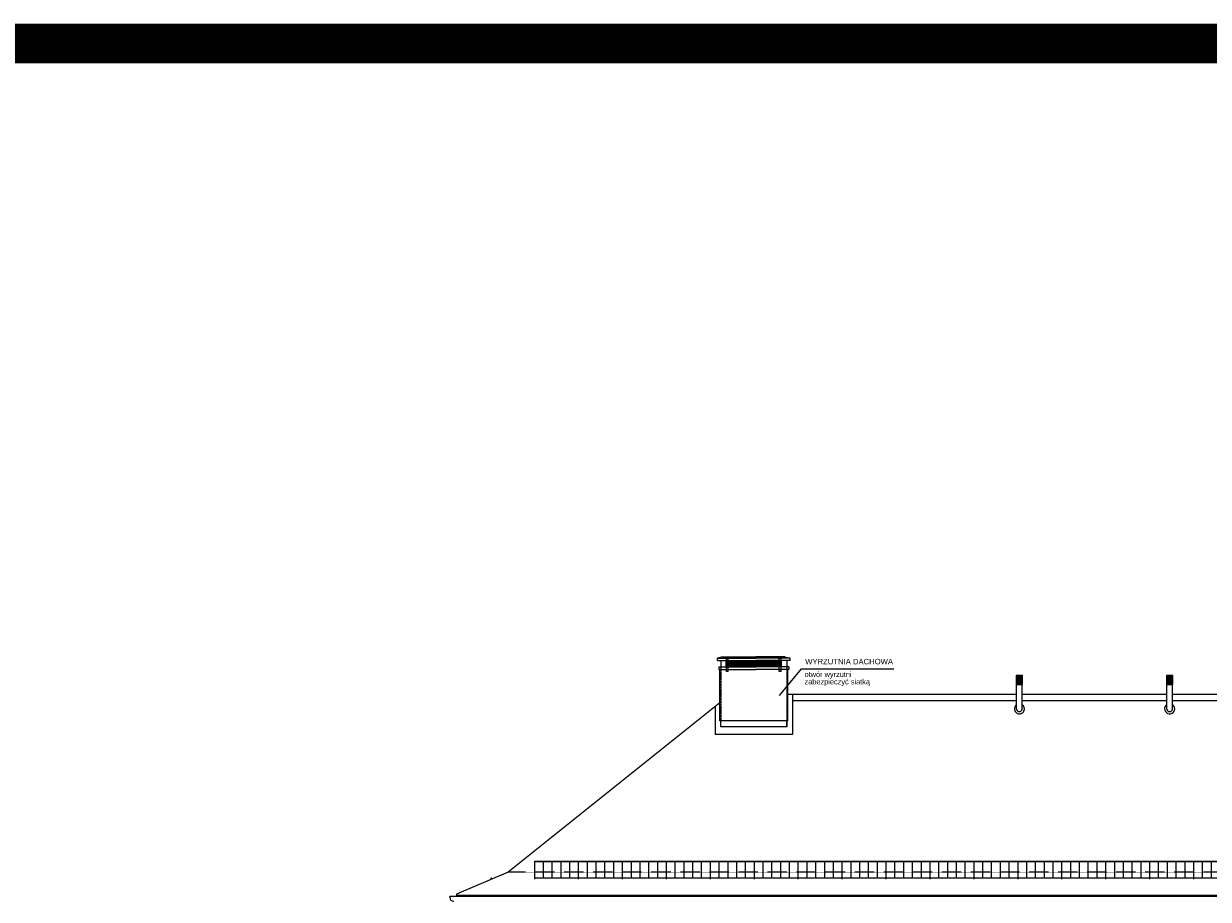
# Model space of a CAD drawing. Header units: inches. Extents: x -281236 to -70395, y 38777 to 102341.
# Tile 232 of 244: x -93089 to -90393, y 48728 to 50721. Entities that reach past the tile are written whole.
import ezdxf

# ---------------------------------------------------------------- set-up
doc = ezdxf.new("R2010")
doc.units = ezdxf.units.IN
doc.header["$MEASUREMENT"] = 0
doc.linetypes.add('DASHED', pattern=[0.75, 0.5, -0.25])
doc.linetypes.add('HIDDEN', pattern=[0.375, 0.25, -0.125])
doc.layers.get('0').update_dxf_attribs({"color": 101})
for name, color, linetype in [('Fas--widok-glowna', 7, 'Continuous'), ('Fas-okno-widok', 8, 'Continuous'), ('Ins-kan', 54, 'Continuous'), ('L_CIENKA', 8, 'Continuous'), ('Opis-spadki', 61, 'Continuous'), ('PRZERYWANA', 8, 'HIDDEN'), ('Sc-cegla pelna-hatch', 8, 'Continuous'), ('Sch-opis', 51, 'Continuous')]:
    doc.layers.add(name, color=color, linetype=linetype)
doc.styles.add('arial', font='ARIAL.TTF', dxfattribs={"width": 0.75})
doc.styles.add('TYTUL2', font='ARIAL.TTF')

# ---------------------------------------------------------------- blocks, each defined once
blk = doc.blocks.new('płotekśśśś')
at = {"layer": 'L_CIENKA'}
for p, q in [((0, 0), (200, 0)), ((0, 0), (0, -41.1)), ((200, 0), (200, -41.1)), ((0, -0.8), (200, -0.8)), ((0, -20.8), (0, -22.6)), ((20, -0.8), (20, -37.6)), ((40, -0.8), (40, -37.6)), ((60, -0.8), (60, -37.6)), ((80, -0.8), (80, -37.6)), ((100, -0.8), (100, -41.1)), ((120, -0.8), (120, -37.6)), ((140, -0.8), (140, -37.6)), ((160, -0.8), (160, -37.6)), ((180, -0.8), (180, -37.6)), ((0, -37.6), (200, -37.6))]:
    blk.add_line(p, q, dxfattribs=at)

msp = doc.modelspace()

# ---------------------------------------------------------------- hatches: boundary and pattern name
at = {"layer": 'Fas-okno-widok'}
h = msp.add_hatch(dxfattribs=at)
h.set_pattern_fill('ANSI32', color=256, scale=0.2, angle=45, style=0)
h.set_pattern_definition([(90, (289825.6957, 102366.2265), (-1.905, 3e-16), []), (90, (289826.3307, 102366.8615), (-1.905, 3e-16), [])])
h.paths.add_polyline_path([(-90815.91, 49237.11), (-90829.91, 49237.11), (-90829.91, 49217.11), (-90815.91, 49217.11)])
h = msp.add_hatch(dxfattribs=at)
h.set_pattern_fill('ANSI32', color=256, scale=0.2, angle=45, style=0)
h.set_pattern_definition([(90, (290167.6957, 102366.2265), (-1.905, 3e-16), []), (90, (290168.3307, 102366.8615), (-1.905, 3e-16), [])])
h.paths.add_polyline_path([(-90473.91, 49237.11), (-90487.91, 49237.11), (-90487.91, 49217.11), (-90473.91, 49217.11)])
at = {"layer": 'L_CIENKA'}
h = msp.add_hatch(dxfattribs=at)
h.set_pattern_fill('ANSI37', color=256, scale=20, angle=-90, style=0)
h.set_pattern_definition([(315, (-4379.6696, -16501.8506), (1.767766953, 1.767766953), []), (45, (-4379.6696, -16501.8506), (-1.767766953, 1.767766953), [])])
h.paths.add_polyline_path([(-91369.41, 49270.26), (-91422.41, 49270.26), (-91485.41, 49270.26), (-91485.41, 49258.26), (-91422.41, 49258.26), (-91369.41, 49258.26)])

# ---------------------------------------------------------------- linework, layer by layer
at = {"layer": 'Fas--widok-glowna'}
for p, q in [((-91504.91, 49174.92), (-91986.68, 48789.5)), ((-91986.68, 48789.5), (-92104.33, 48739.99)), ((-92104.33, 48739.99), (-92104.33, 48734.48))]:
    msp.add_line(p, q, dxfattribs=at)
for points in [[(-90829.31, 49193.86), (-91349.91, 49193.86)], [(-90487.31, 49193.86), (-90816.42, 49193.86)], [(-90063.31, 49193.86), (-90474.42, 49193.86)]]:
    msp.add_lwpolyline(points, dxfattribs=at)
at = {"layer": 'Fas-okno-widok'}
for points in [[(-90829.91, 49217.11), (-90815.91, 49217.11), (-90815.91, 49237.11), (-90829.91, 49237.11)], [(-90487.91, 49217.11), (-90473.91, 49217.11), (-90473.91, 49237.11), (-90487.91, 49237.11)]]:
    msp.add_lwpolyline(points, close=True, dxfattribs=at)
at = {"layer": 'Ins-kan'}
for points in [[(-88519.9, 48734.48), (-92119.34, 48734.48)], [(-92119.34, 48732.48), (-92119.34, 48734.48)]]:
    msp.add_lwpolyline(points, dxfattribs=at)
msp.add_arc((-92110.34, 48732.48), 9, 180, 270, dxfattribs=at)
at = {"layer": 'L_CIENKA'}
for p, q in [((-91497.91, 49280.26), (-91509.91, 49277.26)), ((-91509.91, 49271.26), (-91509.91, 49277.26)), ((-91509.91, 49277.26), (-91422.41, 49277.26)), ((-91509.91, 49271.26), (-91422.41, 49271.26)), ((-91506.91, 49257.35), (-91506.91, 49251.35)), ((-91506.91, 49257.35), (-91422.41, 49257.35)), ((-91502.41, 49271.26), (-91502.41, 49257.35)), ((-91502.41, 49271.26), (-91502.41, 49257.76)), ((-91497.91, 49280.26), (-91422.41, 49280.26)), ((-91490.41, 49257.76), (-91490.41, 49271.26)), ((-91490.41, 49257.35), (-91490.41, 49271.26)), ((-91489.41, 49276.26), (-91485.41, 49276.26)), ((-91489.41, 49271.26), (-91489.41, 49276.26)), ((-91489.41, 49257.26), (-91489.41, 49271.26)), ((-91489.41, 49246.26), (-91489.41, 49257.76)), ((-91485.41, 49271.26), (-91485.41, 49276.26)), ((-91485.41, 49257.26), (-91485.41, 49271.26)), ((-91485.41, 49246.26), (-91485.41, 49257.26)), ((-91356.91, 49280.26), (-91422.41, 49280.26)), ((-91344.91, 49277.26), (-91422.41, 49277.26)), ((-91344.91, 49271.26), (-91422.41, 49271.26)), ((-91347.91, 49257.35), (-91422.41, 49257.35)), ((-91365.41, 49276.26), (-91369.41, 49276.26)), ((-91369.41, 49271.26), (-91369.41, 49276.26)), ((-91369.41, 49257.26), (-91369.41, 49271.26)), ((-91369.41, 49246.26), (-91369.41, 49257.26)), ((-91365.41, 49271.26), (-91365.41, 49276.26)), ((-91365.41, 49257.26), (-91365.41, 49271.26)), ((-91365.41, 49246.26), (-91365.41, 49257.76)), ((-91364.41, 49257.76), (-91364.41, 49271.26)), ((-91364.41, 49257.75), (-91364.41, 49271.26)), ((-91356.91, 49280.26), (-91344.91, 49277.26)), ((-91352.41, 49271.26), (-91352.41, 49257.35)), ((-91352.41, 49271.26), (-91352.41, 49257.76)), ((-91347.91, 49257.35), (-91347.91, 49251.35)), ((-91344.91, 49271.26), (-91344.91, 49277.26)), ((-91506.91, 49251.35), (-91422.41, 49251.35)), ((-91504.91, 49134.2), (-91504.91, 49251.35)), ((-91485.41, 49246.26), (-91489.41, 49246.26)), ((-91347.91, 49251.35), (-91422.41, 49251.35)), ((-91365.41, 49246.26), (-91369.41, 49246.26)), ((-91349.91, 49134.2), (-91349.91, 49251.35)), ((-90829.31, 49160.79), (-90829.31, 49217.11)), ((-90816.42, 49160.79), (-90816.42, 49217.11)), ((-90487.31, 49160.79), (-90487.31, 49217.11)), ((-90474.42, 49160.79), (-90474.42, 49217.11)), ((-91339.26, 49193.86), (-91339.26, 49103.39)), ((-91339.26, 49180.74), (-90829.31, 49180.74)), ((-90816.42, 49180.74), (-90487.31, 49180.74)), ((-90474.42, 49180.74), (-90063.31, 49180.74)), ((-91515.56, 49166.4), (-91515.56, 49103.39)), ((-91349.91, 49134.2), (-91504.91, 49134.2)), ((-91502.41, 49120.31), (-91502.41, 49134.2)), ((-91352.41, 49134.2), (-91352.41, 49120.31)), ((-91352.41, 49120.31), (-91352.41, 49134.2)), ((-91339.26, 49103.39), (-91515.56, 49103.39)), ((-91352.41, 49120.31), (-91502.41, 49120.31)), ((-92026.22, 48777.2), (-92024.67, 48773.52)), ((-92025.3, 48777.59), (-92023.75, 48773.9)), ((-88534.91, 48736.78), (-92104.33, 48736.78))]:
    msp.add_line(p, q, dxfattribs=at)
at = {"layer": 'L_CIENKA', "linetype": 'DASHED'}
msp.add_line((-88652.55, 48789.5), (-91986.68, 48789.5), dxfattribs=at)
at = {"layer": 'L_CIENKA'}
for points in [[(-91422.41, 49270.26), (-91487.41, 49270.26), (-91487.41, 49258.26), (-91422.41, 49258.26)], [(-91422.41, 49270.26), (-91367.41, 49270.26), (-91367.41, 49258.26), (-91422.41, 49258.26)]]:
    msp.add_lwpolyline(points, dxfattribs=at)
for centre, radius, start, end in [((-90822.86, 49161.7), 11.51, 124.05461, 332.72026), ((-90822.86, 49161.7), 6.51, 188.04864, 351.95136), ((-90822.86, 49161.7), 11.51, 332.72026, 55.94539), ((-90480.86, 49161.7), 11.51, 124.05461, 332.72026), ((-90480.86, 49161.7), 6.51, 188.04864, 351.95136), ((-90480.86, 49161.7), 11.51, 332.72026, 55.94539)]:
    msp.add_arc(centre, radius, start, end, dxfattribs=at)
at = {"layer": 'PRZERYWANA', "ltscale": 0.5}
for p, q in [((-91502.41, 49257.35), (-91502.41, 49134.2)), ((-91352.41, 49257.35), (-91352.41, 49134.2))]:
    msp.add_line(p, q, dxfattribs=at)
at = {"layer": 'Sc-cegla pelna-hatch', "color": 3, "const_width": 90}
msp.add_lwpolyline([(-109488.02, 50676.26), (-70440.14, 50676.26), (-70440.14, 46382.84), (-109488.02, 46382.84)], close=True, dxfattribs=at)
at = {"layer": 'Sch-opis'}
for p, q in [((-91368.88, 49191.82), (-91319.06, 49252.99)), ((-91319.06, 49252.99), (-91108.45, 49252.99))]:
    msp.add_line(p, q, dxfattribs=at)

# ---------------------------------------------------------------- block references
for p in [(-91926.78, 48814.65), (-91726.78, 48814.65), (-91526.78, 48814.65), (-91326.78, 48814.65), (-91126.78, 48814.65), (-90926.78, 48814.65), (-90726.78, 48814.65), (-90526.78, 48814.65)]:
    msp.add_blockref('płotekśśśś', p)

# ---------------------------------------------------------------- texts
at = {"layer": 'Opis-spadki'}
for s, height, style, p in [('WYRZUTNIA DACHOWA', 12.5, 'TYTUL2', (-91310.31, 49262.87)), ('zabezpieczyć siatką', 12, 'arial', (-91311.88, 49217.3)), ('otwór wyrzutni ', 12, 'arial', (-91311.88, 49234.09))]:
    msp.add_text(s, height=height, dxfattribs=dict(at, style=style)).set_placement(p)

doc.saveas('drawing.dxf')
